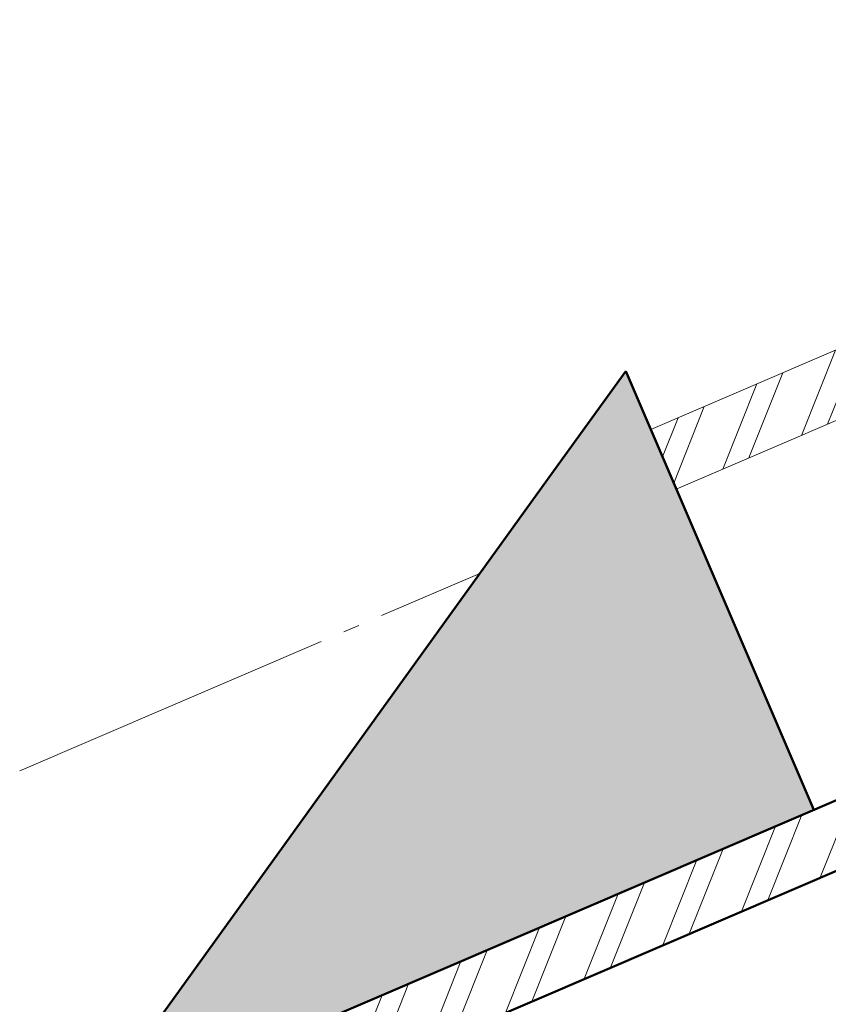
# Model space of a CAD drawing. Header units: millimetres. Extents: x -2096172177 to 2055029645, y -728784453 to 1899906214.
# Tile 6 of 109: x -227794218 to -225862570, y -694258701 to -691907762. Entities that reach past the tile are written whole.
import ezdxf

# ---------------------------------------------------------------- set-up
doc = ezdxf.new("R2010")
doc.units = ezdxf.units.MM
doc.linetypes.add('DASHDOT_axis', pattern=[24, 20, -1.5, 1, -1.5])
for name, color, linetype, lineweight in [('линии', 3, 'Continuous', 20), ('Наружные стены', 1, 'Continuous', 50), ('Уровни пола', 240, 'Continuous', 50), ('Штриховки', 212, 'Continuous', 25)]:
    doc.layers.add(name, color=color, linetype=linetype, lineweight=lineweight)

# ---------------------------------------------------------------- blocks, each defined once
blk = doc.blocks.new('Фасад (на основе 1 эт)')
at = {"layer": 'Штриховки', "lineweight": 20}
h = blk.add_hatch(dxfattribs=at)
h.set_pattern_fill('ANSI32', color=5)
h.set_pattern_definition([(45, (1306721.64, 685615.73), (-336.7596, 336.7596), []), (45, (1306946.15, 685615.73), (-336.7596, 336.7596), [])])
h.paths.add_polyline_path([(1804374.554, 955840.777), (1803864.554, 955840.777), (1803864.554, 952765.777), (1804374.554, 952765.777), (1804374.554, 952765.777)])
h.paths.add_polyline_path([(1807629.554, 959865.777), (1807429.554, 959865.777), (1807290.03, 959865.777), (1807119.554, 959695.433), (1807119.554, 952765.777), (1807629.554, 952765.777), (1807629.554, 952765.777)])
h.paths.add_polyline_path([(1818084.554, 956675.777), (1817574.554, 956675.777), (1817574.554, 955235.777), (1818084.554, 955235.777)])
h.paths.add_polyline_path([(1816884.554, 959865.777), (1816374.554, 959865.777), (1816374.554, 959265.777), (1816884.554, 959265.777)])
h = blk.add_hatch(dxfattribs=at)
h.set_pattern_fill('TILE3', color=256, scale=4, pattern_type=2)
h.set_pattern_definition([(331.6993, (1747741.899, 862003.465), (400.0000576, -199.9994338), [29.5296, -2923.4334]), (323.9727, (1747761.899, 862012.465), (1400.0000374, -999.9971696), [27.203, -2693.0886]), (84.8572, (1747606.8986, 861963.465), (1600.011055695, 17800.00007994), [196.7922, -19884.0456]), (46.8476, (1747630.899, 861973.465), (2800.00097714, 2999.9999452), [21.9318, -4364.4114]), (90, (1747624.9, 861959.47), (-200, 1e-14), [4, -196]), (59.0362, (1747624.9, 861963.465), (200.000376, 400.00013), [11.662, -1154.529]), (63.4349, (1747606.9, 861963.465), (0.00026, 199.99991), [15.6524, -431.5614]), (49.899, (1747613.899, 861977.465), (1000.0034381, 1200.0000194), [24.8394, -4943.0642]), (0, (1747606.9, 861963.47), (0, 200), [18, -182]), (16.2602, (1747671.899, 862003.465), (3400.0000822, 999.9997206), [25, -4974.9998]), (20.556, (1747651.899, 862012.465), (999.9999944, 399.999059), [34.176, -1674.6242]), (7.4314, (1747683.899, 862024.465), (2999.99995095, 399.9995566), [23.1948, -4615.7704]), (36.0273, (1747629.899, 861996.465), (799.9999886, 599.9985412), [27.203, -2693.0886]), (28.3007, (1747645.899, 861989.465), (2199.9998857, 1199.9972714), [29.5296, -2923.4334]), (352.5686, (1747706.899, 862027.465), (1599.9999323, -199.9997773), [23.1948, -4615.7704]), (339.444, (1747729.899, 862024.465), (599.999965, -199.9994856), [34.176, -1674.6242]), (343.7398, (1747717.899, 862010.465), (1400.00003287, -399.99988495), [25, -4974.9998]), (0, (1747695.9, 862010.47), (0, 200), [22, -178]), (275.1429, (1747789.2586, 862159.465), (200.00529586, -2200.000015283), [196.7922, -19884.0486]), (0, (1747788.9, 861963.47), (0, 200), [18, -182]), (310.101, (1747783.899, 861996.465), (2200.00711284, -2600.00006477), [24.8394, -4943.0642]), (296.5651, (1747799.9, 861977.465), (200.00017, -200.0001), [15.6524, -431.5614]), (300.9638, (1747782.9, 861973.465), (400.000703, -599.999947), [11.662, -1154.529]), (90, (1747788.9, 861959.47), (-200, 1e-14), [4, -196]), (313.1524, (1747767.899, 861989.465), (200.0001161, -200.0000718), [21.9318, -4364.4114])])
h.paths.add_polyline_path([(1803864.554, 956340.777), (1803364.554, 955840.777), (1807119.554, 955840.777), (1807119.554, 959595.777)])
at = {"linetype": 'DASHDOT_axis', "lineweight": 15, "ltscale": 100}
for p, q in [((1804374.554, 959217.203), (1804374.554, 956850.777)), ((1804374.554, 955840.777), (1804374.554, 950217.203))]:
    blk.add_line(p, q, dxfattribs=at)
at = {"layer": 'Наружные стены'}
for p, q in [((1807119.554, 952015.777), (1807119.554, 959865.777)), ((1807629.554, 952015.777), (1807629.554, 959865.777))]:
    blk.add_line(p, q, dxfattribs=at)
at = {"layer": 'Наружные стены', "lineweight": 15}
for p, q in [((1803864.554, 952015.777), (1803864.554, 955840.777)), ((1804374.554, 952015.777), (1804374.554, 955840.777))]:
    blk.add_line(p, q, dxfattribs=at)
at = {"layer": 'Уровни пола', "color": 1}
for p, q in [((1803864.554, 956340.777), (1807119.554, 959595.777)), ((1803864.554, 956340.777), (1803364.554, 955840.777)), ((1803364.554, 955840.777), (1807119.554, 955840.777))]:
    blk.add_line(p, q, dxfattribs=at)

msp = doc.modelspace()

# ---------------------------------------------------------------- block references
at = {"layer": 'линии', "xscale": -303.5998588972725, "yscale": 505.4961991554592, "zscale": 303.5998588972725, "rotation": 113.219251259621}
msp.add_blockref('Фасад (на основе 1 эт)', (1838877.1, 900175.745), dxfattribs=at)

doc.saveas('drawing.dxf')
